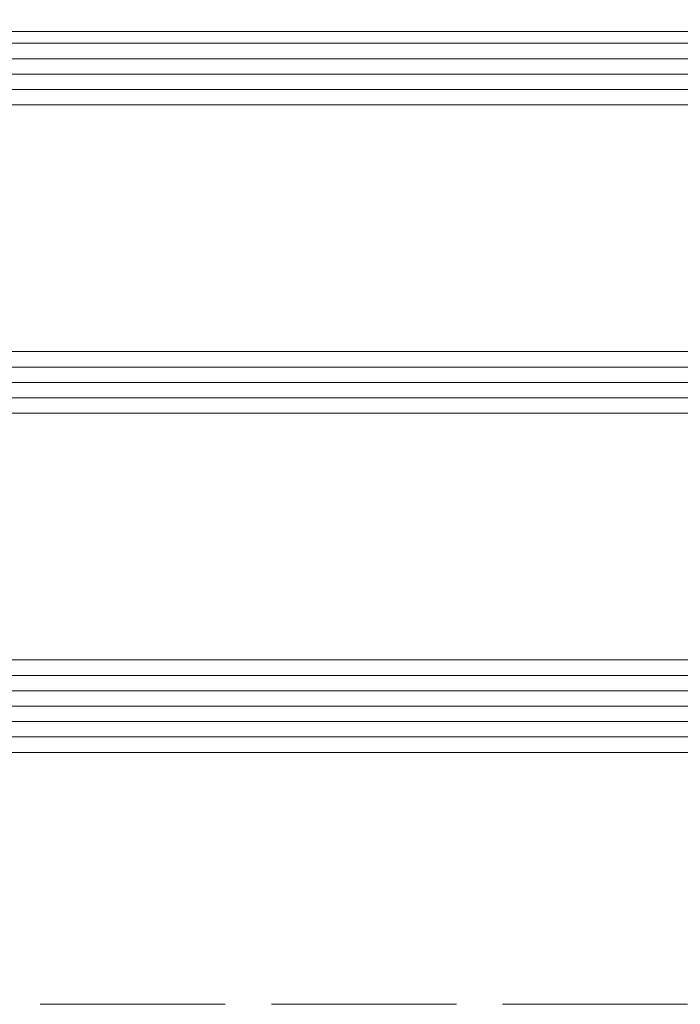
# Model space of a CAD drawing. Header units: inches. Extents: x -96941 to 10978768, y -673 to 1070890.
# Tile 156 of 256: x 60936 to 60979, y 3615 to 3679. Entities that reach past the tile are written whole.
import ezdxf

# ---------------------------------------------------------------- set-up
doc = ezdxf.new("R2010")
doc.units = ezdxf.units.IN
doc.linetypes.add('ACAD_ISO02W100', pattern=[15, 12, -3])
for name, color, linetype, lineweight in [('!_A_03_ČIARKOVANÁ', 41, 'ACAD_ISO02W100', 13), ('_MB_kreskowanie_szklo_0.09', 157, 'Continuous', 9), ('_MB_szklo_0.15', 142, 'Continuous', 15)]:
    doc.layers.add(name, color=color, linetype=linetype, lineweight=lineweight)

# ---------------------------------------------------------------- blocks, each defined once
blk = doc.blocks.new('*U620')
at = {"layer": '_MB_kreskowanie_szklo_0.09'}
for points in [[(0, -1), (738, -1)], [(0, -2), (738, -2)], [(0, -3), (738, -3)], [(0, -4), (738, -4)], [(0, -5), (738, -5)], [(0, -23), (738, -23)], [(0, -24), (738, -24)], [(0, -25), (738, -25)], [(0, -43), (738, -43)], [(0, -44), (738, -44)], [(0, -45), (738, -45)]]:
    blk.add_lwpolyline(points, dxfattribs=at)
at = {"layer": '_MB_szklo_0.15'}
for points in [[(738, 0), (0, 0), (0, -6), (738, -6)], [(738, -22), (0, -22), (0, -26), (738, -26)], [(738, -42), (0, -42), (0, -46), (738, -46)], [(738, -46), (0, -46), (0, -46.76), (738, -46.76)], [(738, -46.76), (0, -46.76), (0, -50.76), (738, -50.76)]]:
    blk.add_lwpolyline(points, dxfattribs=at)

msp = doc.modelspace()

# ---------------------------------------------------------------- linework, layer by layer
at = {"layer": '!_A_03_ČIARKOVANÁ', "color": 14, "true_color": 0xa30000}
msp.add_lwpolyline([(55657.735, 3615.404), (71960.735, 3615.404)], dxfattribs=at)

# ---------------------------------------------------------------- block references
at = {"color": 14, "true_color": 0xa30000, "xscale": -1, "rotation": 180}
msp.add_blockref('*U620', (60893.735, 3631.744), dxfattribs=at)

doc.saveas('drawing.dxf')
